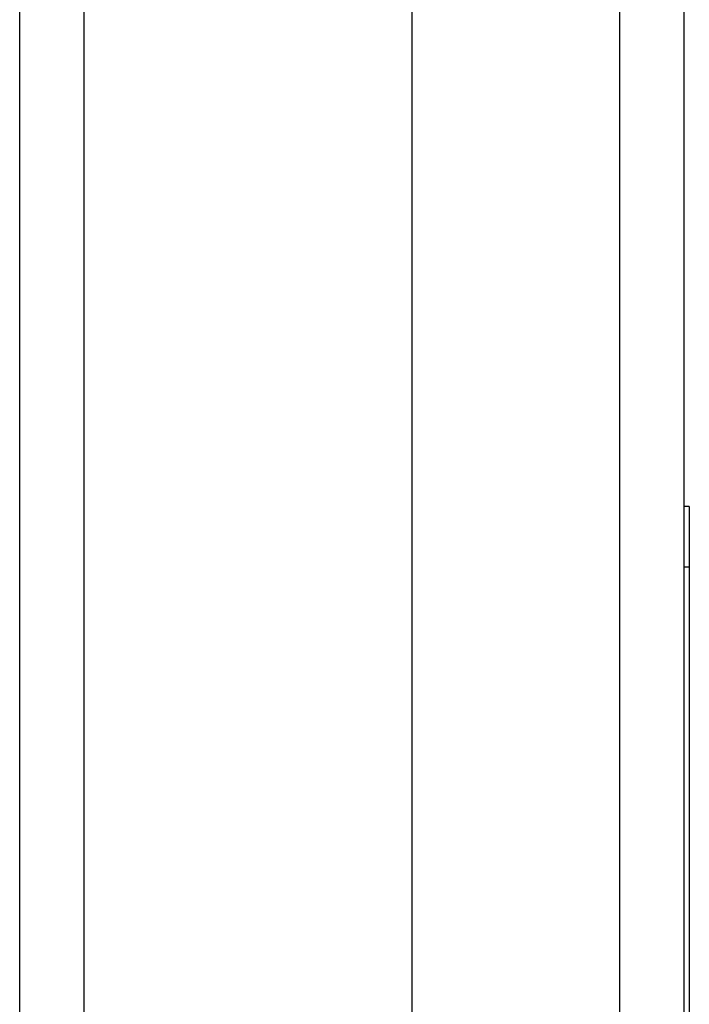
# Model space of a CAD drawing. Header units: inches. Extents: x 7 to 130, y 9 to 81.
# Tile 10 of 61: x 53.653 to 54.526, y 39.744 to 41.028. Entities that reach past the tile are written whole.
import ezdxf

# ---------------------------------------------------------------- set-up
doc = ezdxf.new("R2010")
doc.units = ezdxf.units.IN
doc.header["$MEASUREMENT"] = 0
doc.layers.add('Visible Edges(ANSI)', color=7, linetype='Continuous', lineweight=25)
doc.layers.add('Visible Tangent Edges(ANSI)', color=7, linetype='Continuous', lineweight=25)

msp = doc.modelspace()

# ---------------------------------------------------------------- linework, layer by layer
at = {"layer": 'Visible Edges(ANSI)'}
for p, q in [((53.6531, 53.5061), (53.6531, 37.6741)), ((54.1649, 38.2988), (54.1649, 52.8814)), ((54.5193, 38.4873), (54.5193, 52.693)), ((54.5261, 40.3931), (54.5193, 40.3931)), ((54.5261, 40.3931), (54.5261, 40.3144)), ((54.5261, 40.3144), (54.5261, 38.4791))]:
    msp.add_line(p, q, dxfattribs=at)
at = {"layer": 'Visible Tangent Edges(ANSI)'}
for p, q in [((53.7371, 37.6741), (53.7371, 53.5061)), ((54.4353, 52.808), (54.4353, 38.3723)), ((54.5193, 40.3144), (54.5261, 40.3144))]:
    msp.add_line(p, q, dxfattribs=at)

doc.saveas('drawing.dxf')
